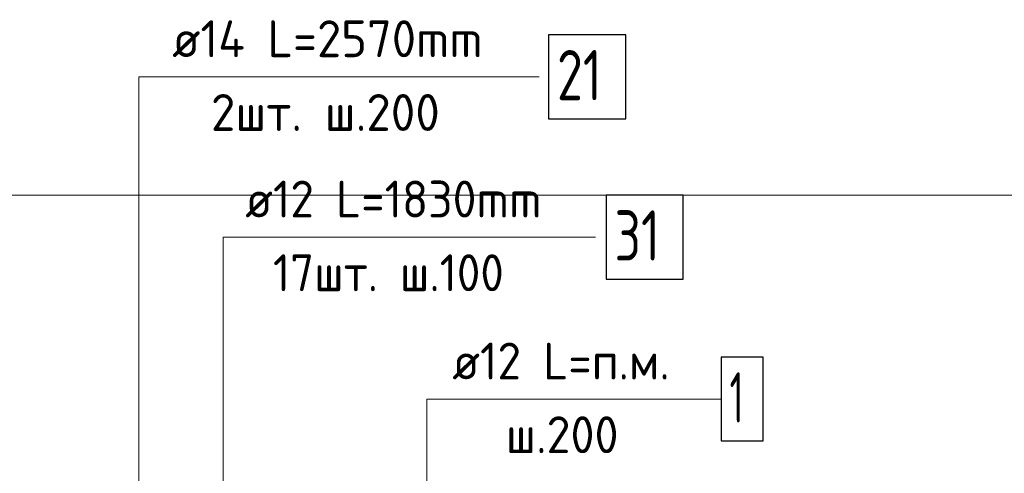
# Model space of a CAD drawing. Header units: millimetres. Extents: x 0 to 42000, y 0 to 29700.
# Tile 28 of 33: x 32063 to 37932, y 17180 to 19888. Entities that reach past the tile are written whole.
import ezdxf

# ---------------------------------------------------------------- set-up
doc = ezdxf.new("R2010")
doc.units = ezdxf.units.MM
for name, color, linetype, lineweight in [('Standard', 7, 'Continuous', 25), ('ДОП Верх по У', 7, 'Continuous', 18), ('ДОП Верх по Х', 7, 'Continuous', 18), ('Фоновоя арматура Х1', 7, 'Continuous', 25)]:
    doc.layers.add(name, color=color, linetype=linetype, lineweight=lineweight)
doc.styles.add('ISOCPEUR', font='txt')

msp = doc.modelspace()

# ---------------------------------------------------------------- linework, layer by layer
at = {"layer": 'Standard', "color": 7, "linetype": 'Continuous', "lineweight": 13, "transparency": 33554687}
for points in [[(35159.4, 19546.4), (32772.7, 19546.4), (32772.7, 16413)], [(33275.2, 16506.4), (33275.2, 18589.7), (35495.2, 18589.7)], [(34772.7, 16419.7), (34489.9, 16702.5), (34489.9, 17623), (36241.6, 17623)]]:
    msp.add_lwpolyline(points, dxfattribs=at)
at = {"layer": 'Standard', "color": 254, "linetype": 'Continuous', "lineweight": 13, "true_color": 0xc4c4ff, "transparency": 33554687}
msp.add_lwpolyline([(20484.4, 13506.4), (41354.8, 13506.4), (41354.8, 18839.7), (20484.4, 18839.7), (20484.4, 13506.4)], dxfattribs=at)
at = {"layer": 'ДОП Верх по У', "color": 7, "linetype": 'Continuous', "lineweight": 25, "transparency": 33554687}
msp.add_lwpolyline([(35558.5, 18339.7), (36018.5, 18339.7), (36018.5, 18839.7), (35558.5, 18839.7), (35558.5, 18339.7)], dxfattribs=at)
at = {"layer": 'ДОП Верх по Х', "color": 7, "linetype": 'Continuous', "lineweight": 25, "transparency": 33554687}
msp.add_lwpolyline([(35216.1, 19296.4), (35676.1, 19296.4), (35676.1, 19796.4), (35216.1, 19796.4), (35216.1, 19296.4)], dxfattribs=at)
at = {"layer": 'Фоновоя арматура Х1', "color": 7, "linetype": 'Continuous', "lineweight": 25, "transparency": 33554687}
msp.add_lwpolyline([(36244.9, 17373), (36494.9, 17373), (36494.9, 17873), (36244.9, 17873), (36244.9, 17373)], dxfattribs=at)

# ---------------------------------------------------------------- texts
at = {"layer": 'ДОП Верх по У', "color": 7, "linetype": 'Continuous', "lineweight": 13, "transparency": 33554687, "attachment_point": 7, "style": 'ISOCPEUR'}
for s, insert, char_height, width in [('\\W0.94;ø12 L=1830mm ', (33407.5, 18707), 220, 2104.383), ('\\W0.75;31', (35608.5, 18449.7), 300, 472.281), ('\\W0.93;17шт. ш.100 ', (33572.5, 18267), 220, 1773.339)]:
    msp.add_mtext(s, dxfattribs=dict(at, insert=insert, char_height=char_height, width=width))
at = {"layer": 'ДОП Верх по Х', "color": 7, "linetype": 'Continuous', "lineweight": 13, "transparency": 33554687, "attachment_point": 7, "style": 'ISOCPEUR'}
for s, insert, char_height, width in [('\\W0.96;ø14 L=2570mm ', (32972.1, 19663.7), 220, 2172.618), ('\\W0.75;21', (35266.1, 19406.4), 300, 472.272), ('\\W0.97;2шт. ш.200 ', (33203.1, 19223.7), 220, 1712.324)]:
    msp.add_mtext(s, dxfattribs=dict(at, insert=insert, char_height=char_height, width=width))
at = {"layer": 'Фоновоя арматура Х1', "color": 7, "linetype": 'Continuous', "lineweight": 13, "transparency": 33554687, "attachment_point": 7, "style": 'ISOCPEUR'}
for s, insert, char_height, width in [('\\W0.94;ø12 L=п.м. ', (34641.9, 17740.3), 220, 1599.141), ('\\W0.56;1', (36294.9, 17483), 300, 233.343), ('\\W0.95;ш.200 ', (34960.9, 17300.3), 220, 962.129)]:
    msp.add_mtext(s, dxfattribs=dict(at, insert=insert, char_height=char_height, width=width))

doc.saveas('drawing.dxf')
